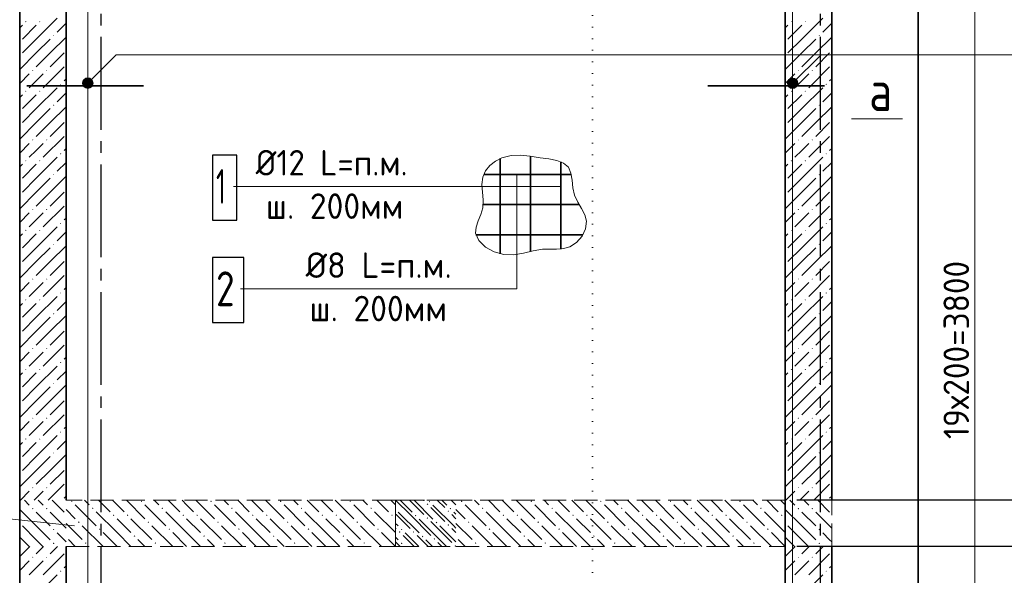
# Model space of a CAD drawing. Header units: millimetres. Extents: x 0 to 50400, y 0 to 35640.
# Tile 19 of 21: x 34878 to 45064, y 24012 to 29764. Entities that reach past the tile are written whole.
import ezdxf

# ---------------------------------------------------------------- set-up
doc = ezdxf.new("R2010")
doc.units = ezdxf.units.MM
for name, pattern in [('______2', [324, 240, -84]), ('______5', [1320, 960, -120, 120, -120]), ('______9', [120, 0, -120])]:
    doc.linetypes.add(name, pattern=pattern)
for name, color, linetype, lineweight in [('Standard', 7, 'Continuous', 25), ('ЖБ Лестница', 52, 'Continuous', 25), ('ЖБ Стена верхний уровень', 7, 'Continuous', 35), ('Общий02', 7, 'Continuous', 18), ('Позиционная метка линия выноска', 7, 'Continuous', 13), ('Позиционная метка номер позиции', 7, 'Continuous', 13), ('Размерная линия_ общее', 7, 'Continuous', 13), ('Сечения символ', 7, 'Continuous', 25)]:
    doc.layers.add(name, color=color, linetype=linetype, lineweight=lineweight)
doc.layers.add('Оси', color=7, linetype='______5', true_color=0x656565)
doc.layers.add('Стена ДОП П-обр. неравн', color=7, linetype='Continuous', true_color=0xa0a0a0)
doc.styles.add('ISOCPEUR', font='txt')

msp = doc.modelspace()

# ---------------------------------------------------------------- hatches: boundary and pattern name
at = {"layer": 'ЖБ Лестница', "linetype": 'Continuous', "lineweight": 18, "transparency": 33554687}
for points in [[(35410, 24778), (35417, 24786), (35425, 24778), (35417, 24771)], [(36130, 24778), (36137, 24786), (36145, 24778), (36137, 24771)], [(36850, 24778), (36857, 24786), (36865, 24778), (36857, 24771)], [(37570, 24778), (37577, 24786), (37585, 24778), (37577, 24771)], [(38290, 24778), (38297, 24786), (38305, 24778), (38297, 24771)], [(39088, 24749), (39096, 24756), (39104, 24749), (39096, 24741)], [(39110, 24775), (39117, 24783), (39125, 24775), (39117, 24767)], [(39442, 24778), (39450, 24786), (39458, 24778), (39450, 24771)], [(40162, 24778), (40170, 24786), (40178, 24778), (40170, 24771)], [(40882, 24778), (40890, 24786), (40898, 24778), (40890, 24771)], [(41602, 24778), (41610, 24786), (41618, 24778), (41610, 24771)], [(42322, 24778), (42330, 24786), (42338, 24778), (42330, 24771)], [(35006, 24703), (35013, 24711), (35021, 24703), (35013, 24695)], [(35150, 24703), (35157, 24711), (35165, 24703), (35157, 24695)], [(35626, 24706), (35633, 24714), (35641, 24706), (35633, 24699)], [(36346, 24706), (36353, 24714), (36361, 24706), (36353, 24699)], [(37066, 24706), (37073, 24714), (37081, 24706), (37073, 24699)], [(37786, 24706), (37793, 24714), (37801, 24706), (37793, 24699)], [(38506, 24706), (38513, 24714), (38521, 24706), (38513, 24699)], [(39304, 24677), (39312, 24684), (39320, 24677), (39312, 24669)], [(39326, 24703), (39333, 24711), (39341, 24703), (39333, 24695)], [(39658, 24706), (39666, 24714), (39674, 24706), (39666, 24699)], [(40378, 24706), (40386, 24714), (40394, 24706), (40386, 24699)], [(41098, 24706), (41106, 24714), (41114, 24706), (41106, 24699)], [(41818, 24706), (41826, 24714), (41834, 24706), (41826, 24699)], [(42538, 24706), (42546, 24714), (42554, 24706), (42546, 24699)], [(42926, 24703), (42933, 24711), (42941, 24703), (42933, 24695)], [(43070, 24703), (43077, 24711), (43085, 24703), (43077, 24695)], [(35482, 24562), (35489, 24570), (35497, 24562), (35489, 24555)], [(35842, 24634), (35849, 24642), (35857, 24634), (35849, 24627)], [(35986, 24634), (35993, 24642), (36001, 24634), (35993, 24627)], [(36202, 24562), (36209, 24570), (36217, 24562), (36209, 24555)], [(36562, 24634), (36569, 24642), (36577, 24634), (36569, 24627)], [(36706, 24634), (36713, 24642), (36721, 24634), (36713, 24627)], [(36922, 24562), (36929, 24570), (36937, 24562), (36929, 24555)], [(37282, 24634), (37289, 24642), (37297, 24634), (37289, 24627)], [(37426, 24634), (37433, 24642), (37441, 24634), (37433, 24627)], [(37642, 24562), (37649, 24570), (37657, 24562), (37649, 24555)], [(38002, 24634), (38009, 24642), (38017, 24634), (38009, 24627)], [(38146, 24634), (38153, 24642), (38161, 24634), (38153, 24627)], [(38362, 24562), (38369, 24570), (38377, 24562), (38369, 24555)], [(38722, 24634), (38729, 24642), (38737, 24634), (38729, 24627)], [(38966, 24631), (38973, 24639), (38981, 24631), (38973, 24623)], [(39088, 24605), (39096, 24612), (39104, 24605), (39096, 24597)], [(39182, 24559), (39189, 24567), (39197, 24559), (39189, 24551)], [(39514, 24562), (39522, 24570), (39530, 24562), (39522, 24555)], [(39874, 24634), (39882, 24642), (39890, 24634), (39882, 24627)], [(40018, 24634), (40026, 24642), (40034, 24634), (40026, 24627)], [(40234, 24562), (40242, 24570), (40250, 24562), (40242, 24555)], [(40594, 24634), (40602, 24642), (40610, 24634), (40602, 24627)], [(40738, 24634), (40746, 24642), (40754, 24634), (40746, 24627)], [(40954, 24562), (40962, 24570), (40970, 24562), (40962, 24555)], [(41314, 24634), (41322, 24642), (41330, 24634), (41322, 24627)], [(41458, 24634), (41466, 24642), (41474, 24634), (41466, 24627)], [(41674, 24562), (41682, 24570), (41690, 24562), (41682, 24555)], [(42034, 24634), (42042, 24642), (42050, 24634), (42042, 24627)], [(42178, 24634), (42186, 24642), (42194, 24634), (42186, 24627)], [(42394, 24562), (42402, 24570), (42410, 24562), (42402, 24555)], [(42754, 24634), (42762, 24642), (42770, 24634), (42762, 24627)], [(35222, 24487), (35229, 24495), (35237, 24487), (35229, 24479)], [(35698, 24490), (35705, 24498), (35713, 24490), (35705, 24483)], [(36418, 24490), (36425, 24498), (36433, 24490), (36425, 24483)], [(37138, 24490), (37145, 24498), (37153, 24490), (37145, 24483)], [(37858, 24490), (37865, 24498), (37873, 24490), (37865, 24483)], [(38578, 24490), (38585, 24498), (38593, 24490), (38585, 24483)], [(38800, 24461), (38808, 24468), (38816, 24461), (38808, 24453)], [(38822, 24487), (38829, 24495), (38837, 24487), (38829, 24479)], [(38944, 24461), (38952, 24468), (38960, 24461), (38952, 24453)], [(39304, 24533), (39312, 24540), (39320, 24533), (39312, 24525)], [(39730, 24490), (39738, 24498), (39746, 24490), (39738, 24483)], [(40450, 24490), (40458, 24498), (40466, 24490), (40458, 24483)], [(41170, 24490), (41178, 24498), (41186, 24490), (41178, 24483)], [(41890, 24490), (41898, 24498), (41906, 24490), (41898, 24483)], [(42610, 24490), (42618, 24498), (42626, 24490), (42618, 24483)], [(43142, 24487), (43149, 24495), (43157, 24487), (43149, 24479)], [(35222, 24343), (35229, 24351), (35237, 24343), (35229, 24335)], [(35554, 24346), (35561, 24354), (35569, 24346), (35561, 24339)], [(36058, 24418), (36065, 24426), (36073, 24418), (36065, 24411)], [(36274, 24346), (36281, 24354), (36289, 24346), (36281, 24339)], [(36778, 24418), (36785, 24426), (36793, 24418), (36785, 24411)], [(36994, 24346), (37001, 24354), (37009, 24346), (37001, 24339)], [(37498, 24418), (37505, 24426), (37513, 24418), (37505, 24411)], [(37714, 24346), (37721, 24354), (37729, 24346), (37721, 24339)], [(38218, 24418), (38225, 24426), (38233, 24418), (38225, 24411)], [(38434, 24346), (38441, 24354), (38449, 24346), (38441, 24339)], [(38822, 24343), (38829, 24351), (38837, 24343), (38829, 24335)], [(39038, 24415), (39045, 24423), (39053, 24415), (39045, 24407)], [(39160, 24389), (39168, 24396), (39176, 24389), (39168, 24381)], [(39586, 24346), (39594, 24354), (39602, 24346), (39594, 24339)], [(40090, 24418), (40098, 24426), (40106, 24418), (40098, 24411)], [(40306, 24346), (40314, 24354), (40322, 24346), (40314, 24339)], [(40810, 24418), (40818, 24426), (40826, 24418), (40818, 24411)], [(41026, 24346), (41034, 24354), (41042, 24346), (41034, 24339)], [(41530, 24418), (41538, 24426), (41546, 24418), (41538, 24411)], [(41746, 24346), (41754, 24354), (41762, 24346), (41754, 24339)], [(42250, 24418), (42258, 24426), (42266, 24418), (42258, 24411)], [(42466, 24346), (42474, 24354), (42482, 24346), (42474, 24339)], [(43142, 24343), (43149, 24351), (43157, 24343), (43149, 24335)], [(39376, 24317), (39384, 24324), (39390, 24318), (39390, 24315), (39385, 24310), (39382, 24310)]]:
    msp.add_hatch(color=7, dxfattribs=at).paths.add_polyline_path(points, flags=16)
at = {"layer": 'ЖБ Стена верхний уровень', "linetype": 'Continuous', "lineweight": 18, "transparency": 33554687}
for points in [[(34935, 29743), (34941, 29749), (34947, 29743), (34941, 29737)], [(35079, 29743), (35085, 29749), (35091, 29743), (35085, 29737)], [(42855, 29743), (42861, 29749), (42867, 29743), (42861, 29737)], [(42999, 29743), (43005, 29749), (43011, 29743), (43005, 29737)], [(35223, 29599), (35229, 29605), (35235, 29599), (35229, 29593)], [(43143, 29599), (43149, 29605), (43155, 29599), (43149, 29593)], [(35007, 29239), (35013, 29245), (35019, 29239), (35013, 29233)], [(35151, 29239), (35157, 29245), (35163, 29239), (35157, 29233)], [(42927, 29239), (42933, 29245), (42939, 29239), (42933, 29233)], [(43071, 29239), (43077, 29245), (43083, 29239), (43077, 29233)], [(35295, 29095), (35301, 29101), (35307, 29095), (35301, 29089)], [(43215, 29095), (43221, 29101), (43227, 29095), (43221, 29089)], [(34935, 29023), (34941, 29029), (34947, 29023), (34941, 29017)], [(35079, 29023), (35085, 29029), (35091, 29023), (35085, 29017)], [(42855, 29023), (42861, 29029), (42867, 29023), (42861, 29017)], [(42999, 29023), (43005, 29029), (43011, 29023), (43005, 29017)], [(35223, 28879), (35229, 28885), (35235, 28879), (35229, 28873)], [(43143, 28879), (43149, 28885), (43155, 28879), (43149, 28873)], [(35007, 28519), (35013, 28525), (35019, 28519), (35013, 28513)], [(35151, 28519), (35157, 28525), (35163, 28519), (35157, 28513)], [(42927, 28519), (42933, 28525), (42939, 28519), (42933, 28513)], [(43071, 28519), (43077, 28525), (43083, 28519), (43077, 28513)], [(35295, 28375), (35301, 28381), (35307, 28375), (35301, 28369)], [(43215, 28375), (43221, 28381), (43227, 28375), (43221, 28369)], [(34935, 28303), (34941, 28309), (34947, 28303), (34941, 28297)], [(35079, 28303), (35085, 28309), (35091, 28303), (35085, 28297)], [(42855, 28303), (42861, 28309), (42867, 28303), (42861, 28297)], [(42999, 28303), (43005, 28309), (43011, 28303), (43005, 28297)], [(35223, 28159), (35229, 28165), (35235, 28159), (35229, 28153)], [(43143, 28159), (43149, 28165), (43155, 28159), (43149, 28153)], [(35007, 27799), (35013, 27805), (35019, 27799), (35013, 27793)], [(35151, 27799), (35157, 27805), (35163, 27799), (35157, 27793)], [(42927, 27799), (42933, 27805), (42939, 27799), (42933, 27793)], [(43071, 27799), (43077, 27805), (43083, 27799), (43077, 27793)], [(35295, 27655), (35301, 27661), (35307, 27655), (35301, 27649)], [(43215, 27655), (43221, 27661), (43227, 27655), (43221, 27649)], [(34935, 27583), (34941, 27589), (34947, 27583), (34941, 27577)], [(35079, 27583), (35085, 27589), (35091, 27583), (35085, 27577)], [(42855, 27583), (42861, 27589), (42867, 27583), (42861, 27577)], [(42999, 27583), (43005, 27589), (43011, 27583), (43005, 27577)], [(35223, 27439), (35229, 27445), (35235, 27439), (35229, 27433)], [(43143, 27439), (43149, 27445), (43155, 27439), (43149, 27433)], [(35007, 27079), (35013, 27085), (35019, 27079), (35013, 27073)], [(35151, 27079), (35157, 27085), (35163, 27079), (35157, 27073)], [(42927, 27079), (42933, 27085), (42939, 27079), (42933, 27073)], [(43071, 27079), (43077, 27085), (43083, 27079), (43077, 27073)], [(35295, 26935), (35301, 26941), (35307, 26935), (35301, 26929)], [(43215, 26935), (43221, 26941), (43227, 26935), (43221, 26929)], [(34935, 26863), (34941, 26869), (34947, 26863), (34941, 26857)], [(35079, 26863), (35085, 26869), (35091, 26863), (35085, 26857)], [(42855, 26863), (42861, 26869), (42867, 26863), (42861, 26857)], [(42999, 26863), (43005, 26869), (43011, 26863), (43005, 26857)], [(35223, 26719), (35229, 26725), (35235, 26719), (35229, 26713)], [(43143, 26719), (43149, 26725), (43155, 26719), (43149, 26713)], [(35007, 26359), (35013, 26365), (35019, 26359), (35013, 26353)], [(35151, 26359), (35157, 26365), (35163, 26359), (35157, 26353)], [(42927, 26359), (42933, 26365), (42939, 26359), (42933, 26353)], [(43071, 26359), (43077, 26365), (43083, 26359), (43077, 26353)], [(35295, 26215), (35301, 26221), (35307, 26215), (35301, 26209)], [(43215, 26215), (43221, 26221), (43227, 26215), (43221, 26209)], [(34935, 26143), (34941, 26149), (34947, 26143), (34941, 26137)], [(35079, 26143), (35085, 26149), (35091, 26143), (35085, 26137)], [(42855, 26143), (42861, 26149), (42867, 26143), (42861, 26137)], [(42999, 26143), (43005, 26149), (43011, 26143), (43005, 26137)], [(35223, 25999), (35229, 26005), (35235, 25999), (35229, 25993)], [(43143, 25999), (43149, 26005), (43155, 25999), (43149, 25993)], [(35007, 25639), (35013, 25645), (35019, 25639), (35013, 25633)], [(35151, 25639), (35157, 25645), (35163, 25639), (35157, 25633)], [(42927, 25639), (42933, 25645), (42939, 25639), (42933, 25633)], [(43071, 25639), (43077, 25645), (43083, 25639), (43077, 25633)], [(35295, 25495), (35301, 25501), (35307, 25495), (35301, 25489)], [(43215, 25495), (43221, 25501), (43227, 25495), (43221, 25489)], [(34935, 25423), (34941, 25429), (34947, 25423), (34941, 25417)], [(35079, 25423), (35085, 25429), (35091, 25423), (35085, 25417)], [(42855, 25423), (42861, 25429), (42867, 25423), (42861, 25417)], [(42999, 25423), (43005, 25429), (43011, 25423), (43005, 25417)], [(35223, 25279), (35229, 25285), (35235, 25279), (35229, 25273)], [(43143, 25279), (43149, 25285), (43155, 25279), (43149, 25273)], [(35007, 24919), (35013, 24925), (35019, 24919), (35013, 24913)], [(35151, 24919), (35157, 24925), (35163, 24919), (35157, 24913)], [(42927, 24919), (42933, 24925), (42939, 24919), (42933, 24913)], [(43071, 24919), (43077, 24925), (43083, 24919), (43077, 24913)], [(35007, 24199), (35013, 24205), (35019, 24199), (35013, 24193)], [(35151, 24199), (35157, 24205), (35163, 24199), (35157, 24193)], [(42927, 24199), (42933, 24205), (42939, 24199), (42933, 24193)], [(43071, 24199), (43077, 24205), (43083, 24199), (43077, 24193)], [(35295, 24055), (35301, 24061), (35307, 24055), (35301, 24049)], [(43215, 24055), (43221, 24061), (43227, 24055), (43221, 24049)]]:
    msp.add_hatch(color=7, dxfattribs=at).paths.add_polyline_path(points, flags=16)
at = {"layer": 'Позиционная метка линия выноска', "linetype": 'Continuous', "lineweight": 13, "transparency": 33554687}
for points in [[(35620, 29069), (35544, 29145), (35530, 29121)], [(35634, 29093), (35568, 29159), (35544, 29145)], [(35634, 29093), (35544, 29145), (35620, 29069)], [(35634, 29121), (35596, 29159), (35568, 29159)], [(35634, 29121), (35568, 29159), (35634, 29093)], [(35596, 29159), (35634, 29121), (35620, 29145)], [(42912, 29067), (42836, 29144), (42822, 29119)], [(42926, 29092), (42860, 29158), (42836, 29144)], [(42926, 29092), (42836, 29144), (42912, 29067)], [(42926, 29119), (42888, 29158), (42860, 29158)], [(42926, 29119), (42860, 29158), (42926, 29092)], [(42888, 29158), (42926, 29119), (42912, 29144)], [(35620, 29069), (35530, 29121), (35596, 29055)], [(35596, 29055), (35530, 29121), (35530, 29093)], [(35596, 29055), (35530, 29093), (35568, 29055)], [(35568, 29055), (35530, 29093), (35544, 29069)], [(42912, 29067), (42822, 29119), (42888, 29054)], [(42888, 29054), (42822, 29119), (42822, 29092)], [(42888, 29054), (42822, 29092), (42860, 29054)], [(42860, 29054), (42822, 29092), (42836, 29067)]]:
    msp.add_hatch(color=7, dxfattribs=at).paths.add_polyline_path(points)

# ---------------------------------------------------------------- linework, layer by layer
at = {"layer": 'Standard', "color": 7, "linetype": 'Continuous', "lineweight": 13, "transparency": 33554687}
msp.add_line((44759, 30958), (44759, 21838), dxfattribs=at)
at = {"layer": 'Standard', "color": 254, "linetype": 'Continuous', "lineweight": 35, "true_color": 0xc4c4ff, "transparency": 33554687}
msp.add_lwpolyline([(33799, 20517), (44172, 20517), (44172, 32465), (33799, 32465), (33799, 20517)], dxfattribs=at)
at = {"layer": 'ЖБ Лестница', "color": 9, "linetype": 'Continuous', "lineweight": 18, "true_color": 0xc7c7c7, "transparency": 33554687}
for p, q in [((34926, 24790), (34977, 24739)), ((35121, 24739), (35070, 24790)), ((35214, 24790), (35337, 24667)), ((35358, 24790), (35358, 24790)), ((35549, 24790), (35597, 24742)), ((35693, 24790), (35813, 24670)), ((35885, 24742), (35837, 24790)), ((35981, 24790), (36173, 24598)), ((36269, 24790), (36317, 24742)), ((36413, 24790), (36533, 24670)), ((36605, 24742), (36557, 24790)), ((36701, 24790), (36893, 24598)), ((36989, 24790), (37037, 24742)), ((37133, 24790), (37253, 24670)), ((37325, 24742), (37277, 24790)), ((37421, 24790), (37613, 24598)), ((37709, 24790), (37757, 24742)), ((37853, 24790), (37973, 24670)), ((38045, 24742), (37997, 24790)), ((38141, 24790), (38333, 24598)), ((38429, 24790), (38477, 24742)), ((38573, 24790), (38693, 24670)), ((38765, 24742), (38717, 24790)), ((38772, 24785), (38916, 24641)), ((38814, 24790), (38937, 24667)), ((38916, 24785), (38910, 24790)), ((38916, 24785), (39060, 24641)), ((38958, 24790), (39153, 24595)), ((39054, 24790), (39060, 24785)), ((39198, 24790), (39276, 24713)), ((39246, 24790), (39297, 24739)), ((39390, 24742), (39342, 24790)), ((39390, 24790), (39390, 24790)), ((39582, 24790), (39630, 24742)), ((39726, 24790), (39846, 24670)), ((39918, 24742), (39870, 24790)), ((40014, 24790), (40206, 24598)), ((40302, 24790), (40350, 24742)), ((40446, 24790), (40566, 24670)), ((40638, 24742), (40590, 24790)), ((40734, 24790), (40926, 24598)), ((41022, 24790), (41070, 24742)), ((41166, 24790), (41286, 24670)), ((41358, 24742), (41310, 24790)), ((41454, 24790), (41646, 24598)), ((41742, 24790), (41790, 24742)), ((41886, 24790), (42006, 24670)), ((42078, 24742), (42030, 24790)), ((42174, 24790), (42366, 24598)), ((42462, 24790), (42510, 24742)), ((42606, 24790), (42726, 24670)), ((42798, 24742), (42750, 24790)), ((42846, 24790), (42897, 24739)), ((43041, 24739), (42990, 24790)), ((43134, 24790), (43257, 24667)), ((43278, 24790), (43278, 24790)), ((35049, 24523), (34878, 24694)), ((35049, 24667), (35193, 24523)), ((35193, 24667), (35358, 24502)), ((35358, 24694), (35453, 24598)), ((35453, 24742), (35669, 24526)), ((35885, 24454), (35669, 24670)), ((35957, 24670), (35885, 24742)), ((36173, 24742), (36389, 24526)), ((36605, 24454), (36389, 24670)), ((36677, 24670), (36605, 24742)), ((36893, 24742), (37109, 24526)), ((37325, 24454), (37109, 24670)), ((37397, 24670), (37325, 24742)), ((37613, 24742), (37829, 24526)), ((38045, 24454), (37829, 24670)), ((38117, 24670), (38045, 24742)), ((38333, 24742), (38549, 24526)), ((38765, 24454), (38549, 24670)), ((38765, 24742), (38765, 24742)), ((38793, 24667), (39009, 24451)), ((39204, 24641), (39132, 24713)), ((39369, 24523), (39153, 24739)), ((39369, 24667), (39390, 24646)), ((39390, 24694), (39486, 24598)), ((39486, 24742), (39702, 24526)), ((39918, 24454), (39702, 24670)), ((39990, 24670), (39918, 24742)), ((40206, 24742), (40422, 24526)), ((40638, 24454), (40422, 24670)), ((40710, 24670), (40638, 24742)), ((40926, 24742), (41142, 24526)), ((41358, 24454), (41142, 24670)), ((41430, 24670), (41358, 24742)), ((41646, 24742), (41862, 24526)), ((42078, 24454), (41862, 24670)), ((42150, 24670), (42078, 24742)), ((42366, 24742), (42582, 24526)), ((42798, 24454), (42582, 24670)), ((42798, 24742), (42798, 24742)), ((42969, 24523), (42798, 24694)), ((42969, 24667), (43113, 24523)), ((43113, 24667), (43278, 24502)), ((35358, 24550), (35525, 24382)), ((35885, 24598), (36029, 24454)), ((36029, 24598), (36245, 24382)), ((36605, 24598), (36749, 24454)), ((36749, 24598), (36965, 24382)), ((37325, 24598), (37469, 24454)), ((37469, 24598), (37685, 24382)), ((38045, 24598), (38189, 24454)), ((38189, 24598), (38405, 24382)), ((38765, 24598), (38765, 24598)), ((38772, 24641), (38766, 24646)), ((38766, 24550), (38793, 24523)), ((38772, 24641), (38916, 24497)), ((38916, 24641), (39132, 24425)), ((39225, 24379), (39009, 24595)), ((39132, 24569), (39348, 24353)), ((39276, 24569), (39204, 24641)), ((39348, 24641), (39390, 24598)), ((39390, 24550), (39558, 24382)), ((39918, 24598), (40062, 24454)), ((40062, 24598), (40278, 24382)), ((40638, 24598), (40782, 24454)), ((40782, 24598), (40998, 24382)), ((41358, 24598), (41502, 24454)), ((41502, 24598), (41718, 24382)), ((42078, 24598), (42222, 24454)), ((42222, 24598), (42438, 24382)), ((42798, 24598), (42798, 24598)), ((34905, 24523), (35049, 24379)), ((35049, 24523), (35193, 24379)), ((35337, 24379), (35265, 24451)), ((35741, 24310), (35525, 24526)), ((35741, 24454), (35885, 24310)), ((35885, 24454), (36029, 24310)), ((36461, 24310), (36245, 24526)), ((36461, 24454), (36605, 24310)), ((36605, 24454), (36749, 24310)), ((37181, 24310), (36965, 24526)), ((37181, 24454), (37325, 24310)), ((37325, 24454), (37469, 24310)), ((37901, 24310), (37685, 24526)), ((37901, 24454), (38045, 24310)), ((38045, 24454), (38189, 24310)), ((38621, 24310), (38405, 24526)), ((38765, 24454), (38765, 24454)), ((38766, 24502), (38772, 24497)), ((38937, 24379), (38865, 24451)), ((39225, 24523), (39369, 24379)), ((39348, 24497), (39390, 24454)), ((39369, 24523), (39390, 24502)), ((39774, 24310), (39558, 24526)), ((39774, 24454), (39918, 24310)), ((39918, 24454), (40062, 24310)), ((40494, 24310), (40278, 24526)), ((40494, 24454), (40638, 24310)), ((40638, 24454), (40782, 24310)), ((41214, 24310), (40998, 24526)), ((41214, 24454), (41358, 24310)), ((41358, 24454), (41502, 24310)), ((41934, 24310), (41718, 24526)), ((41934, 24454), (42078, 24310)), ((42078, 24454), (42222, 24310)), ((42654, 24310), (42438, 24526)), ((42798, 24454), (42798, 24454)), ((42825, 24523), (42969, 24379)), ((42969, 24523), (43113, 24379)), ((43257, 24379), (43185, 24451)), ((34905, 24379), (34878, 24406)), ((34905, 24379), (34974, 24310)), ((35049, 24379), (35118, 24310)), ((35358, 24358), (35337, 24379)), ((35453, 24310), (35381, 24382)), ((36173, 24310), (36101, 24382)), ((36893, 24310), (36821, 24382)), ((37613, 24310), (37541, 24382)), ((38333, 24310), (38261, 24382)), ((38766, 24406), (38793, 24379)), ((38766, 24358), (38814, 24310)), ((38916, 24353), (38844, 24425)), ((38958, 24310), (38916, 24353)), ((39006, 24310), (38937, 24379)), ((38988, 24425), (39102, 24310)), ((39081, 24379), (39150, 24310)), ((39204, 24353), (39246, 24310)), ((39225, 24379), (39294, 24310)), ((39369, 24379), (39390, 24358)), ((39486, 24310), (39414, 24382)), ((40206, 24310), (40134, 24382)), ((40926, 24310), (40854, 24382)), ((41646, 24310), (41574, 24382)), ((42366, 24310), (42294, 24382)), ((42825, 24379), (42798, 24406)), ((42825, 24379), (42894, 24310)), ((42969, 24379), (43038, 24310)), ((43278, 24358), (43257, 24379))]:
    msp.add_line(p, q, dxfattribs=at)
at = {"layer": 'ЖБ Лестница', "color": 7, "linetype": '______2', "lineweight": 13, "transparency": 33554687}
for p, q in [((38765, 24790), (35358, 24790)), ((38765, 24310), (38765, 24790)), ((38766, 24790), (39390, 24790)), ((38766, 24790), (38766, 24310)), ((39390, 24790), (38766, 24790)), ((42798, 24790), (39390, 24790)), ((42798, 24790), (42798, 24310)), ((42798, 24310), (42798, 24790)), ((43278, 24310), (43278, 24790)), ((35358, 24310), (38765, 24310)), ((38766, 24310), (39390, 24310)), ((38766, 24310), (39390, 24310)), ((39390, 24310), (42798, 24310))]:
    msp.add_line(p, q, dxfattribs=at)
at = {"layer": 'ЖБ Лестница', "color": 9, "linetype": 'Continuous', "lineweight": 18, "true_color": 0xc7c7c7, "transparency": 33554687}
for points in [[(38621, 24454), (38765, 24310), (38765, 24310)], [(42654, 24454), (42798, 24310), (42798, 24310)]]:
    msp.add_lwpolyline(points, dxfattribs=at)
at = {"layer": 'ЖБ Стена верхний уровень', "color": 7, "linetype": 'Continuous', "lineweight": 35, "transparency": 33554687}
for p, q in [((34878, 31870), (34878, 21646)), ((35358, 24790), (35358, 31870)), ((42798, 31390), (42798, 21646)), ((43278, 24790), (43278, 31390)), ((42798, 24310), (42798, 24790)), ((35358, 21646), (35358, 24310)), ((43278, 21646), (43278, 24310))]:
    msp.add_line(p, q, dxfattribs=at)
at = {"layer": 'ЖБ Стена верхний уровень', "color": 251, "linetype": 'Continuous', "lineweight": 18, "true_color": 0x494949, "transparency": 33554687}
for p, q in [((35049, 29563), (35265, 29779)), ((42969, 29563), (43185, 29779)), ((34905, 29707), (34878, 29679)), ((35049, 29707), (34905, 29563)), ((35358, 29727), (35265, 29635)), ((42825, 29707), (42798, 29679)), ((42969, 29707), (42825, 29563)), ((43278, 29727), (43185, 29635)), ((35049, 29563), (34905, 29419)), ((35193, 29563), (35049, 29419)), ((35193, 29419), (35358, 29583)), ((42969, 29563), (42825, 29419)), ((43113, 29563), (42969, 29419)), ((43113, 29419), (43278, 29583)), ((35049, 29419), (34878, 29247)), ((35193, 29419), (35049, 29275)), ((35337, 29419), (35193, 29275)), ((42969, 29419), (42798, 29247)), ((43113, 29419), (42969, 29275)), ((43257, 29419), (43113, 29275)), ((35337, 29275), (35121, 29059)), ((43257, 29275), (43041, 29059)), ((34977, 29203), (34878, 29103)), ((35049, 29131), (35121, 29203)), ((35358, 29151), (35337, 29131)), ((42897, 29203), (42798, 29103)), ((42969, 29131), (43041, 29203)), ((43278, 29151), (43257, 29131)), ((34977, 29059), (35049, 29131)), ((35049, 28843), (35265, 29059)), ((42897, 29059), (42969, 29131)), ((42969, 28843), (43185, 29059)), ((34905, 28987), (34878, 28959)), ((35049, 28987), (34905, 28843)), ((35358, 29007), (35265, 28915)), ((42825, 28987), (42798, 28959)), ((42969, 28987), (42825, 28843)), ((43278, 29007), (43185, 28915)), ((35049, 28843), (34905, 28699)), ((35193, 28843), (35049, 28699)), ((35193, 28699), (35358, 28863)), ((42969, 28843), (42825, 28699)), ((43113, 28843), (42969, 28699)), ((43113, 28699), (43278, 28863)), ((35049, 28699), (34878, 28527)), ((35193, 28699), (35049, 28555)), ((35337, 28699), (35193, 28555)), ((42969, 28699), (42798, 28527)), ((43113, 28699), (42969, 28555)), ((43257, 28699), (43113, 28555)), ((35337, 28555), (35121, 28339)), ((43257, 28555), (43041, 28339)), ((34977, 28483), (34878, 28383)), ((35049, 28411), (35121, 28483)), ((35358, 28431), (35337, 28411)), ((42897, 28483), (42798, 28383)), ((42969, 28411), (43041, 28483)), ((43278, 28431), (43257, 28411)), ((34977, 28339), (35049, 28411)), ((35049, 28123), (35265, 28339)), ((42897, 28339), (42969, 28411)), ((42969, 28123), (43185, 28339)), ((34905, 28267), (34878, 28239)), ((35049, 28267), (34905, 28123)), ((35358, 28287), (35265, 28195)), ((42825, 28267), (42798, 28239)), ((42969, 28267), (42825, 28123)), ((43278, 28287), (43185, 28195)), ((35049, 28123), (34905, 27979)), ((35193, 28123), (35049, 27979)), ((35193, 27979), (35358, 28143)), ((42969, 28123), (42825, 27979)), ((43113, 28123), (42969, 27979)), ((43113, 27979), (43278, 28143)), ((35049, 27979), (34878, 27807)), ((35193, 27979), (35049, 27835)), ((35337, 27979), (35193, 27835)), ((42969, 27979), (42798, 27807)), ((43113, 27979), (42969, 27835)), ((43257, 27979), (43113, 27835)), ((35337, 27835), (35121, 27619)), ((43257, 27835), (43041, 27619)), ((34977, 27763), (34878, 27663)), ((35049, 27691), (35121, 27763)), ((35358, 27711), (35337, 27691)), ((42897, 27763), (42798, 27663)), ((42969, 27691), (43041, 27763)), ((43278, 27711), (43257, 27691)), ((34977, 27619), (35049, 27691)), ((35049, 27403), (35265, 27619)), ((42897, 27619), (42969, 27691)), ((42969, 27403), (43185, 27619)), ((34905, 27547), (34878, 27519)), ((35049, 27547), (34905, 27403)), ((35358, 27567), (35265, 27475)), ((42825, 27547), (42798, 27519)), ((42969, 27547), (42825, 27403)), ((43278, 27567), (43185, 27475)), ((35049, 27403), (34905, 27259)), ((35193, 27403), (35049, 27259)), ((35193, 27259), (35358, 27423)), ((42969, 27403), (42825, 27259)), ((43113, 27403), (42969, 27259)), ((43113, 27259), (43278, 27423)), ((35049, 27259), (34878, 27087)), ((35193, 27259), (35049, 27115)), ((35337, 27259), (35193, 27115)), ((42969, 27259), (42798, 27087)), ((43113, 27259), (42969, 27115)), ((43257, 27259), (43113, 27115)), ((35337, 27115), (35121, 26899)), ((43257, 27115), (43041, 26899)), ((34977, 27043), (34878, 26943)), ((35049, 26971), (35121, 27043)), ((42897, 27043), (42798, 26943)), ((42969, 26971), (43041, 27043)), ((34977, 26899), (35049, 26971)), ((35049, 26683), (35265, 26899)), ((35358, 26991), (35337, 26971)), ((42897, 26899), (42969, 26971)), ((42969, 26683), (43185, 26899)), ((43278, 26991), (43257, 26971)), ((34905, 26827), (34878, 26799)), ((35049, 26827), (34905, 26683)), ((35358, 26847), (35265, 26755)), ((42825, 26827), (42798, 26799)), ((42969, 26827), (42825, 26683)), ((43278, 26847), (43185, 26755)), ((35193, 26539), (35358, 26703)), ((43113, 26539), (43278, 26703)), ((35049, 26683), (34905, 26539)), ((35193, 26683), (35049, 26539)), ((42969, 26683), (42825, 26539)), ((43113, 26683), (42969, 26539)), ((35049, 26539), (34878, 26367)), ((35193, 26539), (35049, 26395)), ((35337, 26539), (35193, 26395)), ((42969, 26539), (42798, 26367)), ((43113, 26539), (42969, 26395)), ((43257, 26539), (43113, 26395)), ((35337, 26395), (35121, 26179)), ((43257, 26395), (43041, 26179)), ((34977, 26323), (34878, 26223)), ((35049, 26251), (35121, 26323)), ((42897, 26323), (42798, 26223)), ((42969, 26251), (43041, 26323)), ((34977, 26179), (35049, 26251)), ((35358, 26271), (35337, 26251)), ((42897, 26179), (42969, 26251)), ((43278, 26271), (43257, 26251)), ((34905, 26107), (34878, 26079)), ((35049, 26107), (34905, 25963)), ((35049, 25963), (35265, 26179)), ((35358, 26127), (35265, 26035)), ((42825, 26107), (42798, 26079)), ((42969, 26107), (42825, 25963)), ((42969, 25963), (43185, 26179)), ((43278, 26127), (43185, 26035)), ((35193, 25819), (35358, 25983)), ((43113, 25819), (43278, 25983)), ((35049, 25963), (34905, 25819)), ((35193, 25963), (35049, 25819)), ((42969, 25963), (42825, 25819)), ((43113, 25963), (42969, 25819)), ((35049, 25819), (34878, 25647)), ((35193, 25819), (35049, 25675)), ((35337, 25819), (35193, 25675)), ((42969, 25819), (42798, 25647)), ((43113, 25819), (42969, 25675)), ((43257, 25819), (43113, 25675)), ((35337, 25675), (35121, 25459)), ((43257, 25675), (43041, 25459)), ((34977, 25603), (34878, 25503)), ((35049, 25531), (35121, 25603)), ((42897, 25603), (42798, 25503)), ((42969, 25531), (43041, 25603)), ((34977, 25459), (35049, 25531)), ((35358, 25551), (35337, 25531)), ((42897, 25459), (42969, 25531)), ((43278, 25551), (43257, 25531)), ((34905, 25387), (34878, 25359)), ((35049, 25387), (34905, 25243)), ((35049, 25243), (35265, 25459)), ((35358, 25407), (35265, 25315)), ((42825, 25387), (42798, 25359)), ((42969, 25387), (42825, 25243)), ((42969, 25243), (43185, 25459)), ((43278, 25407), (43185, 25315)), ((35193, 25099), (35358, 25263)), ((43113, 25099), (43278, 25263)), ((35049, 25243), (34905, 25099)), ((35193, 25243), (35049, 25099)), ((42969, 25243), (42825, 25099)), ((43113, 25243), (42969, 25099)), ((35049, 25099), (34878, 24927)), ((35193, 25099), (35049, 24955)), ((35337, 25099), (35193, 24955)), ((42969, 25099), (42798, 24927)), ((43113, 25099), (42969, 24955)), ((43257, 25099), (43113, 24955)), ((34977, 24883), (34885, 24790)), ((35049, 24811), (35121, 24883)), ((35337, 24955), (35173, 24790)), ((42897, 24883), (42805, 24790)), ((42969, 24811), (43041, 24883)), ((43257, 24955), (43093, 24790)), ((34878, 24784), (34878, 24783)), ((35029, 24790), (35049, 24811)), ((35358, 24831), (35337, 24811)), ((42798, 24784), (42798, 24783)), ((42949, 24790), (42969, 24811)), ((43278, 24831), (43257, 24811)), ((34878, 24640), (34878, 24639)), ((42798, 24640), (42798, 24639)), ((34981, 24310), (34878, 24207)), ((35125, 24310), (35049, 24235)), ((35269, 24310), (35193, 24235)), ((42901, 24310), (42798, 24207)), ((43045, 24310), (42969, 24235)), ((43189, 24310), (43113, 24235)), ((34977, 24163), (34878, 24063)), ((35049, 24091), (35121, 24163)), ((35337, 24235), (35121, 24019)), ((42897, 24163), (42798, 24063)), ((42969, 24091), (43041, 24163)), ((43257, 24235), (43041, 24019)), ((34977, 24019), (35049, 24091)), ((35358, 24111), (35337, 24091)), ((42897, 24019), (42969, 24091)), ((43278, 24111), (43257, 24091)), ((35049, 23803), (35265, 24019)), ((42969, 23803), (43185, 24019))]:
    msp.add_line(p, q, dxfattribs=at)
at = {"layer": 'ЖБ Стена верхний уровень', "color": 253, "linetype": '______2', "lineweight": -3, "true_color": 0xababab, "transparency": 33554687}
for p, q in [((35358, 24790), (35358, 24790)), ((38766, 24790), (38765, 24790)), ((35358, 24310), (35358, 24310)), ((38766, 24310), (38765, 24310))]:
    msp.add_line(p, q, dxfattribs=at)
at = {"layer": 'Общий02', "color": 251, "linetype": 'Continuous', "lineweight": 13, "true_color": 0x494949, "transparency": 33554687}
for p, q in [((35582, 31310), (35582, 21886)), ((42874, 31309), (42874, 21885))]:
    msp.add_line(p, q, dxfattribs=at)
at = {"layer": 'Оси', "color": 8, "linetype": '______5', "lineweight": -3, "transparency": 33554687}
for p, q in [((35718, 32225), (35718, 19568)), ((43158, 32225), (43158, 19568))]:
    msp.add_line(p, q, dxfattribs=at)
at = {"layer": 'Позиционная метка линия выноска', "color": 7, "linetype": 'Continuous', "lineweight": 13, "transparency": 33554687}
for p, q in [((35544, 29145), (35544, 29145)), ((35620, 29145), (35620, 29145)), ((42836, 29144), (42836, 29144)), ((42912, 29144), (42912, 29144)), ((35544, 29069), (35544, 29069)), ((35620, 29069), (35620, 29069)), ((42836, 29067), (42836, 29067)), ((42912, 29067), (42912, 29067)), ((44011, 28736), (43483, 28736))]:
    msp.add_line(p, q, dxfattribs=at)
for points in [[(43169, 29401), (39257, 29401), (35876, 29401), (35582, 29107)], [(48075, 29401), (43169, 29401), (42874, 29106)]]:
    msp.add_lwpolyline(points, dxfattribs=at)
for centre in [(35582, 29107), (42874, 29106)]:
    msp.add_circle(centre, 54, dxfattribs=at)
at = {"layer": 'Позиционная метка номер позиции', "color": 7, "linetype": 'Continuous', "lineweight": 35, "transparency": 33554687}
for p, q in [((39849, 28326), (39849, 27339)), ((40162, 28352), (40162, 27365)), ((40475, 28294), (40475, 27390)), ((39678, 28163), (40584, 28163)), ((39672, 27850), (40666, 27850)), ((39597, 27537), (40703, 27537))]:
    msp.add_line(p, q, dxfattribs=at)
at = {"layer": 'Позиционная метка номер позиции', "color": 7, "linetype": 'Continuous', "lineweight": 25, "transparency": 33554687}
for points in [[(36873, 27690), (37125, 27690), (37125, 28362), (36873, 28362), (36873, 27690)], [(36873, 26630), (37197, 26630), (37197, 27302), (36873, 27302), (36873, 26630)]]:
    msp.add_lwpolyline(points, dxfattribs=at)
at = {"layer": 'Позиционная метка номер позиции', "color": 7, "linetype": '______2', "lineweight": 13, "transparency": 33554687}
msp.add_lwpolyline([(40261, 28334), (40160, 28352), (40060, 28363), (39962, 28359), (39867, 28334), (39801, 28300), (39743, 28254), (39697, 28198), (39668, 28135), (39658, 28059), (39664, 27979), (39672, 27898), (39668, 27816), (39648, 27748), (39621, 27681), (39599, 27617), (39593, 27555), (39626, 27477), (39695, 27410), (39786, 27360), (39885, 27332), (39990, 27330), (40090, 27347), (40189, 27371), (40288, 27387), (40360, 27389), (40431, 27388), (40502, 27394), (40569, 27414), (40638, 27459), (40695, 27524), (40732, 27600), (40742, 27677), (40725, 27744), (40691, 27809), (40651, 27875), (40619, 27946), (40601, 28024), (40592, 28102), (40581, 28176), (40555, 28236), (40505, 28280), (40435, 28307), (40351, 28323), (40261, 28334)], dxfattribs=at)
at = {"layer": 'Позиционная метка номер позиции', "color": 7, "linetype": 'Continuous', "lineweight": 13, "transparency": 33554687}
for points in [[(37161, 26978), (40021, 26978), (40021, 28163)], [(37089, 28038), (38801, 28038), (40475, 28038)], [(29087, 24866), (32261, 24866), (35446, 24524)]]:
    msp.add_lwpolyline(points, dxfattribs=at)
at = {"layer": 'Размерная линия_ общее', "color": 7, "linetype": 'Continuous', "lineweight": -3, "transparency": 33554687}
for p, q in [((45325, 24790), (42918, 24790)), ((45325, 24310), (42918, 24310))]:
    msp.add_line(p, q, dxfattribs=at)
at = {"layer": 'Сечения символ', "color": 7, "linetype": '______9', "lineweight": 13, "transparency": 33554687}
msp.add_line((40805, 31609), (40805, 20610), dxfattribs=at)
at = {"layer": 'Стена ДОП П-обр. неравн', "color": 7, "linetype": 'Continuous', "lineweight": 35, "transparency": 33554687}
for p, q in [((34953, 29078), (36158, 29078)), ((43202, 29078), (41998, 29078))]:
    msp.add_line(p, q, dxfattribs=at)

# ---------------------------------------------------------------- texts
at = {"layer": 'Standard', "color": 7, "linetype": 'Continuous', "lineweight": 25, "transparency": 33554687, "insert": (44699, 25422), "char_height": 264, "width": 2103.75, "attachment_point": 7, "rotation": 90, "style": 'ISOCPEUR'}
msp.add_mtext('\\W0.95;19х200=3800', dxfattribs=at)
at = {"layer": 'Позиционная метка номер позиции', "color": 7, "linetype": 'Continuous', "lineweight": 25, "transparency": 33554687, "attachment_point": 7, "style": 'ISOCPEUR'}
for s, insert, char_height, width in [('\\W0.94;Ø12 L=п.м.', (37319, 28151), 264, 1786.42), ('\\W0.56;1', (36909, 27858), 360, 279.99), ('\\W0.96;ш. 200мм', (37424, 27702), 264, 1578.57), ('\\W0.97;Ø8 L=п.м.', (37836, 27091), 264, 1657.9), ('\\W0.78;2', (36909, 26798), 360, 391.69), ('\\W0.96;ш. 200мм', (37875, 26642), 264, 1578.57)]:
    msp.add_mtext(s, dxfattribs=dict(at, insert=insert, char_height=char_height, width=width))
at = {"layer": 'Сечения символ', "color": 7, "linetype": 'Continuous', "lineweight": 35, "transparency": 33554687, "insert": (43666, 28818), "char_height": 420, "width": 503.76, "attachment_point": 7, "style": 'ISOCPEUR'}
msp.add_mtext('\\W0.80;а', dxfattribs=at)

doc.saveas('drawing.dxf')
